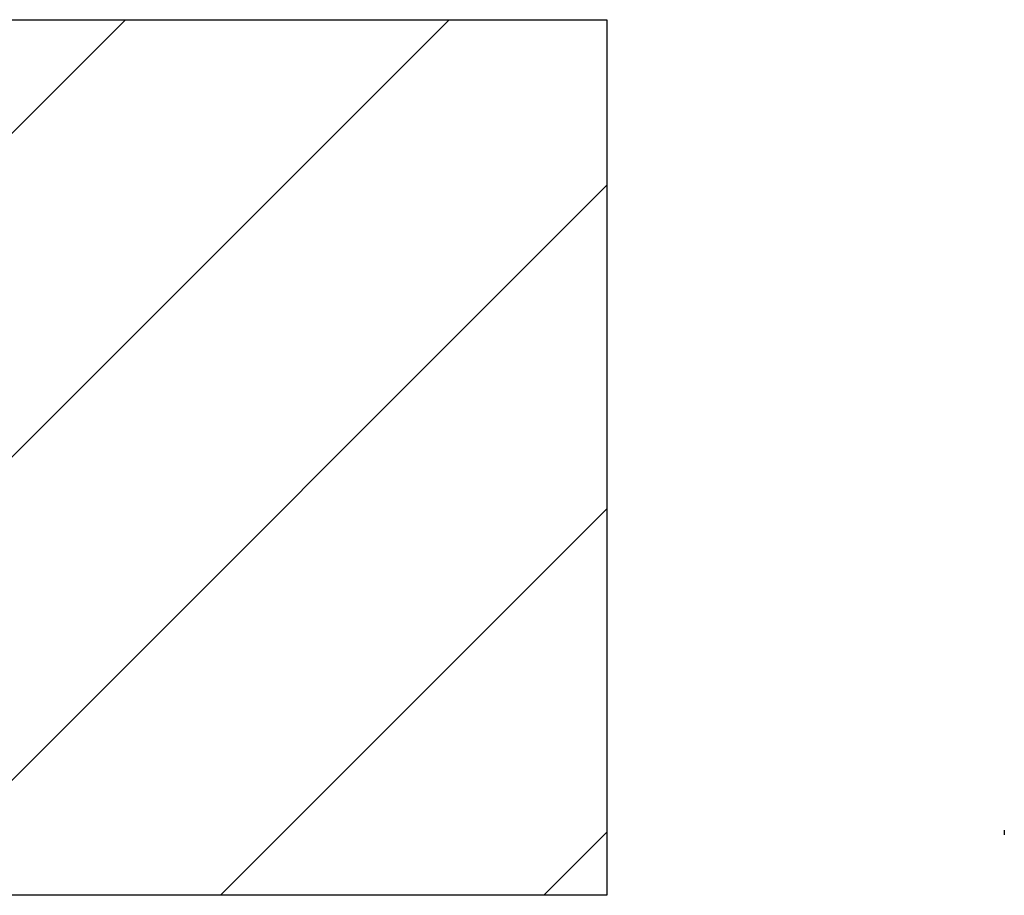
# Model space of a CAD drawing. Header units: millimetres. Extents: x -8500 to 4200, y 0 to 5940.
# Tile 41 of 256: x -7220 to -7008, y 697 to 885. Entities that reach past the tile are written whole.
import ezdxf

# ---------------------------------------------------------------- set-up
doc = ezdxf.new("R2010")
doc.units = ezdxf.units.MM
doc.layers.add('151', color=250, linetype='Continuous')
doc.layers.add('160', color=250, linetype='Continuous')

msp = doc.modelspace()

# ---------------------------------------------------------------- hatches: boundary and pattern name
at = {"layer": '160', "linetype": 'Continuous', "lineweight": -3}
h = msp.add_hatch(dxfattribs=at)
h.set_pattern_fill('ANSI31', color=256, scale=15.5, style=0)
h.set_pattern_definition([(45, (-8500, 0), (-34.7985, 34.7985), [])])
h.paths.add_polyline_path([(-7948.44, 697.02), (-8098.44, 697.02), (-8098.44, 885.42), (-7948.44, 885.42)], flags=0)
h.paths.add_polyline_path([(-7093.44, 697.02), (-7243.44, 697.02), (-7243.44, 885.42), (-7093.44, 885.42)], flags=0)

# ---------------------------------------------------------------- linework, layer by layer
at = {"layer": '151', "linetype": 'Continuous', "lineweight": -3}
for p, q in [((-7243.44, 885.42), (-7093.44, 885.42)), ((-7093.44, 885.42), (-7093.44, 697.02)), ((-7007.94, 711.02), (-7007.94, 710.02)), ((-7007.94, 711.02), (-7007.94, 710.02)), ((-7093.44, 697.02), (-7243.44, 697.02))]:
    msp.add_line(p, q, dxfattribs=at)

doc.saveas('drawing.dxf')
